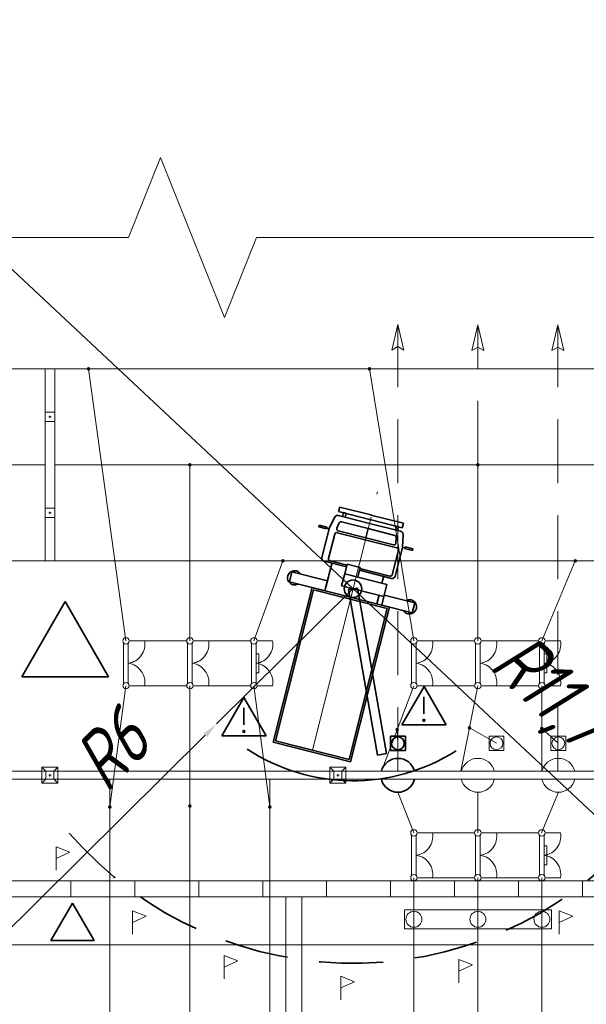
# Model space of a CAD drawing. Header units: millimetres. Extents: x 0 to 420, y 0 to 297.
# Tile 12 of 16: x 114 to 150, y 235 to 297. Entities that reach past the tile are written whole.
import ezdxf

# ---------------------------------------------------------------- set-up
doc = ezdxf.new("R2010")
doc.units = ezdxf.units.MM
for name, pattern in [('K5LT_AXLED', [19.5, 15, -1.5, 1.5, -1.5]), ('K5LT_BASIC', [0]), ('K5LT_DASHED', [6, 4, -2]), ('K5LT_DASHED_REINFORCED', [6, 4, -2]), ('K5LT_THIN', [0]), ('K5LT_THIN_INCLUDED_TO_HATCHING', [0])]:
    doc.linetypes.add(name, pattern=pattern)
doc.layers.add('Демонтаж ', color=7, linetype='Continuous', true_color=0xff6820)
doc.layers.add('ошиновка 110', color=2, linetype='Continuous', true_color=0xffff00)
doc.layers.add('лотки', color=7, linetype='Continuous')
doc.styles.add('KDIMTEXTSTYLE', font='GOST_AU.SHX', dxfattribs={"width": 0.96, "oblique": 15, "height": 5})
doc.dimstyles.new('KDIMSTYLE (0.00)', dxfattribs={"dimtxt": 5, "dimasz": 1, "dimexe": 2, "dimexo": 0, "dimgap": 1, "dimtad": 1, "dimlfac": 500, "dimtxsty": 'KDIMTEXTSTYLE', "dimsah": 1, "dimcen": 0, "dimdle": 1, "dimadec": 0, "dimazin": 0, "dimtfac": 0.667, "dimtmove": 0, "dimatfit": 3, "dimfxl": 0, "dimtvp": 1, "dimtolj": 1, "dimtzin": 0, "dimarcsym": 0})

# ---------------------------------------------------------------- blocks, each defined once
blk = doc.blocks.new('KDIMARROW_01')
blk.add_hatch(color=0).paths.add_polyline_path([(0, 0), (-5, 0.658), (-4.5, 0), (-5, -0.658)])
at = {"color": 0, "linetype": 'K5LT_THIN', "lineweight": 9}
for p, q in [((-4.5, 0), (-5, 0.658)), ((-5, 0.658), (0, 0)), ((0, 0), (-5, -0.658)), ((-5, -0.658), (-4.5, 0)), ((0, 0), (-1, 0))]:
    blk.add_line(p, q, dxfattribs=at)
blk = doc.blocks.new('U13')
at = {"color": 4, "linetype": 'K5LT_THIN', "lineweight": 9, "true_color": 0x00ffff}
for p, q in [((138.268, 240.18), (138.268, 241.38)), ((138.268, 241.38), (147.45, 241.38)), ((147.45, 241.38), (147.45, 240.18)), ((147.45, 240.18), (138.268, 240.18))]:
    blk.add_line(p, q, dxfattribs=at)
blk = doc.blocks.new('U20')
at = {"layer": 'Демонтаж ', "color": 3, "linetype": 'K5LT_BASIC', "lineweight": 35, "true_color": 0x00ff00}
for p, q in [((137.382, 251.337), (137.382, 252.232)), ((137.382, 252.232), (138.315, 252.232)), ((138.315, 252.232), (138.315, 251.337)), ((138.315, 251.337), (137.382, 251.337))]:
    blk.add_line(p, q, dxfattribs=at)
blk = doc.blocks.new('U21')
at = {"color": 4, "linetype": 'K5LT_THIN', "lineweight": 9, "true_color": 0x00ffff}
for p, q in [((147.411, 251.337), (147.411, 252.232)), ((147.411, 252.232), (148.344, 252.232)), ((148.344, 252.232), (148.344, 251.337)), ((148.344, 251.337), (147.411, 251.337))]:
    blk.add_line(p, q, dxfattribs=at)
blk = doc.blocks.new('U22')
at = {"color": 4, "linetype": 'K5LT_THIN', "lineweight": 9, "true_color": 0x00ffff}
for p, q in [((143.546, 251.337), (143.546, 252.232)), ((143.546, 252.232), (144.479, 252.232)), ((144.479, 252.232), (144.479, 251.337)), ((144.479, 251.337), (143.546, 251.337))]:
    blk.add_line(p, q, dxfattribs=at)
blk = doc.blocks.new('U33')
at = {"layer": 'лотки', "color": 4, "linetype": 'K5LT_THIN', "lineweight": 9, "true_color": 0x00ffff}
for p, q in [((201.395, 243.181), (45.395, 243.181)), ((45.395, 242.181), (201.395, 242.181))]:
    blk.add_line(p, q, dxfattribs=at)
blk = doc.blocks.new('U36')
at = {"color": 7, "linetype": 'K5LT_THIN_INCLUDED_TO_HATCHING', "lineweight": 9, "true_color": 0xffffff}
for p, q in [((123.002, 288.387), (121.002, 283.387)), ((127.002, 278.387), (123.002, 288.387)), ((121.002, 283.387), (22.587, 283.387)), ((129.002, 283.387), (127.002, 278.387)), ((227.417, 283.387), (129.002, 283.387))]:
    blk.add_line(p, q, dxfattribs=at)
blk = doc.blocks.new('U39')
at = {"color": 3, "linetype": 'K5LT_BASIC', "lineweight": 35, "true_color": 0x00ff00}
for p, q in [((134.761, 261.386), (135.321, 261.485)), ((136.583, 251.043), (134.761, 261.386)), ((135.321, 261.485), (137.142, 251.142)), ((137.142, 251.142), (136.583, 251.043))]:
    blk.add_line(p, q, dxfattribs=at)
blk = doc.blocks.new('U49')
at = {"color": 4, "linetype": 'K5LT_THIN', "lineweight": 9, "true_color": 0x00ffff}
for p, q in [((115.797, 263.181), (115.797, 275.181)), ((116.397, 275.181), (115.797, 275.181)), ((116.397, 275.181), (116.397, 263.181)), ((115.797, 271.881), (115.797, 272.481)), ((115.797, 272.481), (116.397, 272.481)), ((116.167, 272.181), (116.027, 272.181)), ((116.097, 272.251), (116.097, 272.111)), ((116.397, 272.481), (116.397, 271.881)), ((116.397, 271.881), (115.797, 271.881)), ((115.797, 265.881), (115.797, 266.481)), ((115.797, 266.481), (116.397, 266.481)), ((116.397, 266.481), (116.397, 265.881)), ((116.397, 265.881), (115.797, 265.881)), ((116.167, 266.181), (116.027, 266.181)), ((116.097, 266.251), (116.097, 266.111)), ((116.397, 263.181), (115.797, 263.181))]:
    blk.add_line(p, q, dxfattribs=at)
blk = doc.blocks.new('U70')
at = {"color": 4, "linetype": 'K5LT_THIN', "lineweight": 9, "true_color": 0x00ffff}
for p, q in [((124.694, 258.052), (124.694, 255.51)), ((124.994, 255.516), (124.994, 258.045)), ((125.047, 258.181), (126.012, 258.181)), ((125.047, 255.381), (126.012, 255.381))]:
    blk.add_line(p, q, dxfattribs=at)
for centre, radius, start, end in [((124.847, 258.181), 0.2, 0, 180), ((124.847, 258.181), 0.2, 180, 0), ((124.83, 257.969), 1.2, 277.85501, 10.15125), ((124.83, 255.592), 1.2, 349.86716, 82.14499), ((124.847, 255.381), 0.2, 0, 180), ((124.847, 255.381), 0.2, 180, 0)]:
    blk.add_arc(centre, radius, start, end, dxfattribs=at)
blk = doc.blocks.new('U71')
at = {"color": 4, "linetype": 'K5LT_THIN', "lineweight": 9, "true_color": 0x00ffff}
for p, q in [((128.694, 258.052), (128.694, 255.51)), ((128.994, 255.516), (128.994, 258.045)), ((129.047, 258.181), (130.012, 258.181)), ((128.994, 257.38), (129.164, 257.38)), ((129.164, 257.38), (129.164, 256.18)), ((129.164, 256.18), (128.994, 256.18)), ((129.047, 255.381), (130.012, 255.381))]:
    blk.add_line(p, q, dxfattribs=at)
for centre, radius, start, end in [((128.847, 258.181), 0.2, 0, 180), ((128.847, 258.181), 0.2, 180, 0), ((128.83, 257.969), 1.2, 277.85501, 10.15125), ((128.83, 255.592), 1.2, 349.86716, 82.14499), ((128.847, 255.381), 0.2, 0, 180), ((128.847, 255.381), 0.2, 180, 0)]:
    blk.add_arc(centre, radius, start, end, dxfattribs=at)
blk = doc.blocks.new('U72')
at = {"color": 4, "linetype": 'K5LT_THIN', "lineweight": 9, "true_color": 0x00ffff}
for p, q in [((120.694, 258.052), (120.694, 255.51)), ((120.994, 255.516), (120.994, 258.045)), ((121.047, 258.181), (122.012, 258.181)), ((121.047, 255.381), (122.012, 255.381))]:
    blk.add_line(p, q, dxfattribs=at)
for centre, radius, start, end in [((120.847, 258.181), 0.2, 0, 180), ((120.847, 258.181), 0.2, 180, 0), ((120.83, 257.969), 1.2, 277.85501, 10.15125), ((120.83, 255.592), 1.2, 349.86716, 82.14499), ((120.847, 255.381), 0.2, 0, 180), ((120.847, 255.381), 0.2, 180, 0)]:
    blk.add_arc(centre, radius, start, end, dxfattribs=at)
blk = doc.blocks.new('U73')
at = {"color": 4, "linetype": 'K5LT_THIN', "lineweight": 9, "true_color": 0x00ffff}
for p, q in [((142.694, 258.052), (142.694, 255.51)), ((142.994, 255.516), (142.994, 258.045)), ((143.047, 258.181), (144.012, 258.181)), ((143.047, 255.381), (144.012, 255.381))]:
    blk.add_line(p, q, dxfattribs=at)
for centre, radius, start, end in [((142.847, 258.181), 0.2, 0, 180), ((142.847, 258.181), 0.2, 180, 0), ((142.83, 257.969), 1.2, 277.85501, 10.15125), ((142.83, 255.592), 1.2, 349.86716, 82.14499), ((142.847, 255.381), 0.2, 0, 180), ((142.847, 255.381), 0.2, 180, 0)]:
    blk.add_arc(centre, radius, start, end, dxfattribs=at)
blk = doc.blocks.new('U74')
at = {"color": 4, "linetype": 'K5LT_THIN', "lineweight": 9, "true_color": 0x00ffff}
for p, q in [((146.694, 258.052), (146.694, 255.51)), ((146.994, 255.516), (146.994, 258.045)), ((147.047, 258.181), (148.012, 258.181)), ((146.994, 257.38), (147.164, 257.38)), ((147.164, 257.38), (147.164, 256.18)), ((147.164, 256.18), (146.994, 256.18)), ((147.047, 255.381), (148.012, 255.381))]:
    blk.add_line(p, q, dxfattribs=at)
for centre, radius, start, end in [((146.847, 258.181), 0.2, 0, 180), ((146.847, 258.181), 0.2, 180, 0), ((146.83, 257.969), 1.2, 277.85501, 10.15125), ((146.83, 255.592), 1.2, 349.86716, 82.14499), ((146.847, 255.381), 0.2, 0, 180), ((146.847, 255.381), 0.2, 180, 0)]:
    blk.add_arc(centre, radius, start, end, dxfattribs=at)
blk = doc.blocks.new('U75')
at = {"color": 4, "linetype": 'K5LT_THIN', "lineweight": 9, "true_color": 0x00ffff}
for p, q in [((138.694, 258.052), (138.694, 255.51)), ((138.994, 255.516), (138.994, 258.045)), ((139.047, 258.181), (140.012, 258.181)), ((139.047, 255.381), (140.012, 255.381))]:
    blk.add_line(p, q, dxfattribs=at)
for centre, radius, start, end in [((138.847, 258.181), 0.2, 0, 180), ((138.847, 258.181), 0.2, 180, 0), ((138.83, 257.969), 1.2, 277.85501, 10.15125), ((138.83, 255.592), 1.2, 349.86716, 82.14499), ((138.847, 255.381), 0.2, 0, 180), ((138.847, 255.381), 0.2, 180, 0)]:
    blk.add_arc(centre, radius, start, end, dxfattribs=at)
blk = doc.blocks.new('U79')
at = {"color": 4, "linetype": 'K5LT_THIN', "lineweight": 9, "true_color": 0x00ffff}
for p, q in [((143.047, 246.181), (144.012, 246.181)), ((142.694, 246.052), (142.694, 243.509)), ((142.994, 243.516), (142.994, 246.045)), ((143.047, 243.381), (144.012, 243.381))]:
    blk.add_line(p, q, dxfattribs=at)
for centre, radius, start, end in [((142.847, 246.181), 0.2, 0, 180), ((142.847, 246.181), 0.2, 180, 0), ((142.83, 245.969), 1.2, 277.85501, 10.15125), ((142.83, 243.592), 1.2, 349.86716, 82.14499), ((142.847, 243.381), 0.2, 0, 180), ((142.847, 243.381), 0.2, 180, 0)]:
    blk.add_arc(centre, radius, start, end, dxfattribs=at)
blk = doc.blocks.new('U80')
at = {"color": 4, "linetype": 'K5LT_THIN', "lineweight": 9, "true_color": 0x00ffff}
for p, q in [((147.047, 246.181), (148.012, 246.181)), ((146.694, 246.052), (146.694, 243.509)), ((146.994, 243.516), (146.994, 246.045)), ((146.994, 245.38), (147.164, 245.38)), ((147.164, 245.38), (147.164, 244.18)), ((147.164, 244.18), (146.994, 244.18)), ((147.047, 243.381), (148.012, 243.381))]:
    blk.add_line(p, q, dxfattribs=at)
for centre, radius, start, end in [((146.847, 246.181), 0.2, 0, 180), ((146.847, 246.181), 0.2, 180, 0), ((146.83, 245.969), 1.2, 277.85501, 10.15125), ((146.83, 243.592), 1.2, 349.86716, 82.14499), ((146.847, 243.381), 0.2, 0, 180), ((146.847, 243.381), 0.2, 180, 0)]:
    blk.add_arc(centre, radius, start, end, dxfattribs=at)
blk = doc.blocks.new('U81')
at = {"color": 4, "linetype": 'K5LT_THIN', "lineweight": 9, "true_color": 0x00ffff}
for p, q in [((139.047, 246.181), (140.012, 246.181)), ((138.694, 246.052), (138.694, 243.509)), ((138.994, 243.516), (138.994, 246.045)), ((139.047, 243.381), (140.012, 243.381))]:
    blk.add_line(p, q, dxfattribs=at)
for centre, radius, start, end in [((138.847, 246.181), 0.2, 0, 180), ((138.847, 246.181), 0.2, 180, 0), ((138.83, 245.969), 1.2, 277.85501, 10.15125), ((138.83, 243.592), 1.2, 349.86716, 82.14499), ((138.847, 243.381), 0.2, 0, 180), ((138.847, 243.381), 0.2, 180, 0)]:
    blk.add_arc(centre, radius, start, end, dxfattribs=at)
blk = doc.blocks.new('U157')
at = {"color": 2, "linetype": 'K5LT_AXLED', "lineweight": 9, "true_color": 0xffff00}
blk.add_line((132.501, 251.36), (136.57, 267.497), dxfattribs=at)
at = {"color": 3, "linetype": 'K5LT_BASIC', "lineweight": 35, "true_color": 0x00ff00}
for p, q in [((134.213, 266.539), (134.142, 266.256)), ((136.235, 266.027), (134.213, 266.539)), ((133.556, 265.225), (133.9, 265.915)), ((134.128, 266.02), (136.073, 265.526)), ((134.142, 266.256), (136.164, 265.745)), ((134.389, 265.958), (134.449, 266.196)), ((134.558, 265.916), (134.389, 265.958)), ((134.449, 266.196), (134.618, 266.154)), ((134.618, 266.154), (134.558, 265.916)), ((136.166, 266.043), (136.167, 266.044)), ((136.167, 266.044), (138.189, 265.532)), ((136.235, 266.026), (136.235, 266.027)), ((132.924, 265.404), (132.899, 265.303)), ((132.899, 265.303), (133.389, 265.179)), ((133.414, 265.28), (132.924, 265.404)), ((133.389, 265.179), (133.414, 265.28)), ((133.541, 265.181), (133.398, 265.217)), ((134.033, 265.227), (134.183, 265.552)), ((134.322, 265.618), (135.989, 265.195)), ((138.017, 265.035), (136.073, 265.526)), ((138.118, 265.249), (136.095, 265.762)), ((137.693, 265.121), (137.753, 265.359)), ((137.753, 265.359), (137.879, 265.327)), ((137.879, 265.327), (137.819, 265.089)), ((138.189, 265.532), (138.118, 265.249)), ((133.091, 263.396), (133.542, 265.185)), ((133.516, 263.323), (133.903, 264.855)), ((134.048, 264.942), (137.791, 263.994)), ((134.113, 265.06), (135.845, 264.625)), ((135.989, 265.195), (135.845, 264.625)), ((137.576, 264.183), (135.845, 264.625)), ((137.657, 264.772), (135.989, 265.195)), ((137.819, 265.089), (137.693, 265.121)), ((137.725, 264.292), (137.747, 264.649)), ((138.144, 264.064), (138.168, 264.834)), ((137.687, 262.233), (138.138, 264.021)), ((138.138, 264.021), (138.28, 263.986)), ((138.271, 263.948), (138.296, 264.05)), ((138.296, 264.05), (138.787, 263.926)), ((137.878, 263.848), (137.492, 262.316)), ((138.761, 263.825), (138.271, 263.948)), ((138.787, 263.926), (138.761, 263.825)), ((133.232, 263.154), (134.628, 262.801)), ((133.286, 261.312), (133.729, 263.074)), ((134.656, 262.91), (133.604, 263.177)), ((134.522, 262.377), (134.671, 262.97)), ((134.671, 262.97), (135.489, 262.764)), ((135.489, 262.764), (135.34, 262.171)), ((131.224, 262.486), (131.068, 261.867)), ((133.44, 261.927), (131.224, 262.486)), ((134.329, 261.615), (134.522, 262.377)), ((134.522, 262.377), (137.165, 261.708)), ((135.34, 262.171), (134.522, 262.377)), ((137.448, 262.087), (135.447, 262.594)), ((137.346, 262.229), (135.474, 262.704)), ((136.854, 261.786), (136.973, 262.239)), ((132.483, 261.515), (130.048, 251.857)), ((131.068, 261.867), (133.284, 261.308)), ((137.33, 260.288), (132.483, 261.515)), ((133.284, 261.308), (133.44, 261.927)), ((133.37, 261.649), (133.427, 261.875)), ((136.972, 260.946), (134.329, 261.615)), ((137.165, 261.708), (136.972, 260.946)), ((132.57, 261.369), (130.193, 251.944)), ((137.184, 260.201), (132.57, 261.369)), ((136.527, 260.49), (136.669, 261.053)), ((136.838, 260.412), (136.994, 261.031)), ((136.994, 261.031), (138.9, 260.551)), ((134.895, 250.631), (137.33, 260.288)), ((138.744, 259.932), (136.838, 260.412)), ((138.9, 260.551), (138.744, 259.932)), ((134.808, 250.776), (137.184, 260.201)), ((130.048, 251.857), (134.895, 250.631)), ((130.193, 251.944), (134.808, 250.776))]:
    blk.add_line(p, q, dxfattribs=at)
for centre, radius, start, end in [((134.079, 265.826), 0.2, 75.81273, 153.50868), ((133.734, 265.132), 0.2, 153.50868, 165.84777), ((133.735, 265.136), 0.2, 153.50868, 165.84777), ((134.142, 265.177), 0.12, 155.18742, 255.94749), ((134.292, 265.502), 0.12, 75.82818, 155.18742), ((134.019, 264.826), 0.12, 75.84777, 165.84777), ((137.627, 264.656), 0.12, 356.50812, 75.86737), ((137.968, 264.841), 0.2, 358.18686, 75.88281), ((137.605, 264.299), 0.12, 255.74805, 356.50812), ((137.762, 263.877), 0.12, 345.84777, 75.84777), ((137.944, 264.07), 0.2, 345.84777, 358.18686), ((133.284, 263.347), 0.2, 165.84777, 255.84777), ((133.633, 263.294), 0.12, 165.84777, 255.84777), ((131.398, 262.119), 0.445, 30.62261, 299.09664), ((137.375, 262.346), 0.12, 255.84777, 345.84777), ((137.493, 262.282), 0.2, 255.84777, 345.84777), ((138.573, 260.309), 0.445, 212.5989, 121.07293)]:
    blk.add_arc(centre, radius, start, end, dxfattribs=at)
blk = doc.blocks.new('U158')
at = {"color": 4, "linetype": 'K5LT_THIN', "lineweight": 9, "true_color": 0x00ffff}
for p, q in [((116.491, 243.852), (116.491, 245.314)), ((116.491, 245.314), (117.348, 244.978)), ((117.348, 244.978), (116.491, 244.583))]:
    blk.add_line(p, q, dxfattribs=at)
blk = doc.blocks.new('U159')
at = {"color": 4, "linetype": 'K5LT_THIN', "lineweight": 9, "true_color": 0x00ffff}
for p, q in [((121.251, 239.852), (121.251, 241.314)), ((121.251, 241.314), (122.108, 240.978)), ((122.108, 240.978), (121.251, 240.583))]:
    blk.add_line(p, q, dxfattribs=at)
blk = doc.blocks.new('U160')
at = {"color": 4, "linetype": 'K5LT_THIN', "lineweight": 9, "true_color": 0x00ffff}
for p, q in [((126.993, 237.062), (126.993, 238.523)), ((126.993, 238.523), (127.85, 238.187)), ((127.85, 238.187), (126.993, 237.792))]:
    blk.add_line(p, q, dxfattribs=at)
blk = doc.blocks.new('U161')
at = {"color": 4, "linetype": 'K5LT_THIN', "lineweight": 9, "true_color": 0x00ffff}
for p, q in [((134.28, 235.758), (134.28, 237.219)), ((134.28, 237.219), (135.137, 236.883)), ((135.137, 236.883), (134.28, 236.489))]:
    blk.add_line(p, q, dxfattribs=at)
blk = doc.blocks.new('U162')
at = {"color": 4, "linetype": 'K5LT_THIN', "lineweight": 9, "true_color": 0x00ffff}
for p, q in [((141.66, 236.805), (141.66, 238.267)), ((141.66, 238.267), (142.517, 237.931)), ((142.517, 237.931), (141.66, 237.536))]:
    blk.add_line(p, q, dxfattribs=at)
blk = doc.blocks.new('U163')
at = {"color": 4, "linetype": 'K5LT_THIN', "lineweight": 9, "true_color": 0x00ffff}
for p, q in [((147.923, 239.852), (147.923, 241.314)), ((147.923, 241.314), (148.78, 240.978)), ((148.78, 240.978), (147.923, 240.583))]:
    blk.add_line(p, q, dxfattribs=at)
blk = doc.blocks.new('U165')
at = {"color": 3, "linetype": 'K5LT_BASIC', "lineweight": 35, "true_color": 0x00ff00}
for p, q in [((126.838, 252.237), (128.226, 254.64)), ((129.614, 252.237), (128.226, 254.64)), ((128.216, 253.997), (128.216, 252.933)), ((126.838, 252.237), (129.614, 252.237))]:
    blk.add_line(p, q, dxfattribs=at)
for start, end in [(0, 180), (180, 0)]:
    blk.add_arc((128.216, 252.519), 0.0619, start, end, dxfattribs=at)
blk = doc.blocks.new('U166')
at = {"color": 3, "linetype": 'K5LT_BASIC', "lineweight": 35, "true_color": 0x00ff00}
for p, q in [((138.098, 252.933), (139.486, 255.336)), ((140.873, 252.933), (139.486, 255.336)), ((139.476, 254.693), (139.476, 253.628)), ((138.098, 252.933), (140.873, 252.933))]:
    blk.add_line(p, q, dxfattribs=at)
for start, end in [(0, 180), (180, 0)]:
    blk.add_arc((139.476, 253.215), 0.0619, start, end, dxfattribs=at)

msp = doc.modelspace()

# ---------------------------------------------------------------- linework, layer by layer
at = {"color": 3, "linetype": 'K5LT_BASIC', "lineweight": 35, "true_color": 0x00ff00}
for p, q in [((114.333666, 255.943906), (117.043809, 260.63801)), ((119.753951, 255.943906), (117.043809, 260.63801)), ((114.333666, 255.943906), (119.753951, 255.943906)), ((116.148831, 239.450068), (117.503902, 241.79712)), ((118.858973, 239.450068), (117.503902, 241.79712)), ((116.148831, 239.450068), (118.858973, 239.450068))]:
    msp.add_line(p, q, dxfattribs=at)
at = {"color": 4, "linetype": 'K5LT_THIN', "lineweight": 9, "true_color": 0x00ffff}
for p, q in [((122.011636, 258.180664), (124.647391, 258.180664)), ((126.011636, 258.180664), (128.647391, 258.180664)), ((140.011636, 258.180664), (142.647391, 258.180664)), ((144.011636, 258.180664), (146.647391, 258.180664)), ((122.011704, 255.380664), (124.647391, 255.380664)), ((126.011704, 255.380664), (128.647391, 255.380664)), ((140.011704, 255.380664), (142.647391, 255.380664)), ((144.011704, 255.380664), (146.647391, 255.380664)), ((115.847391, 250.030522), (97.847391, 250.030522)), ((115.847391, 250.030522), (115.597391, 250.280522)), ((116.597391, 250.280522), (115.597391, 250.280522)), ((115.597391, 250.280522), (115.597391, 250.030522)), ((115.847391, 250.030522), (115.597391, 250.280522)), ((115.847391, 250.030522), (115.597391, 250.280522)), ((116.597391, 250.280522), (115.597391, 250.280522)), ((115.597391, 250.280522), (115.597391, 249.780522)), ((116.597391, 250.280522), (115.597391, 250.280522)), ((115.597391, 250.280522), (115.597391, 250.030522)), ((116.347391, 250.030522), (115.847391, 250.030522)), ((115.847391, 250.030522), (115.847391, 249.530522)), ((133.847391, 250.030522), (115.847391, 250.030522)), ((116.347391, 250.030522), (115.847391, 250.030522)), ((115.847391, 250.030522), (115.847391, 249.530522)), ((116.347391, 250.030522), (115.847391, 250.030522)), ((115.847391, 250.030522), (115.847391, 249.530522)), ((116.097391, 249.850522), (116.097391, 249.710522)), ((116.097391, 249.850522), (116.097391, 249.710522)), ((116.097391, 249.850522), (116.097391, 249.710522)), ((116.347391, 250.030522), (116.597391, 250.280522)), ((116.347391, 250.030522), (116.597391, 250.280522)), ((116.347391, 250.030522), (116.597391, 250.280522)), ((116.347391, 249.530522), (116.347391, 250.030522)), ((116.347391, 249.530522), (116.347391, 250.030522)), ((116.347391, 249.530522), (116.347391, 250.030522)), ((116.597391, 249.280522), (116.597391, 250.280522)), ((116.597391, 250.030522), (116.597391, 250.280522)), ((116.597391, 249.280522), (116.597391, 250.280522)), ((133.847391, 250.030522), (133.597391, 250.280522)), ((134.597391, 250.280522), (133.597391, 250.280522)), ((133.597391, 250.280522), (133.597391, 250.030522)), ((133.847391, 250.030522), (133.597391, 250.280522)), ((133.847391, 250.030522), (133.597391, 250.280522)), ((134.597391, 250.280522), (133.597391, 250.280522)), ((133.597391, 250.280522), (133.597391, 249.780522)), ((134.597391, 250.280522), (133.597391, 250.280522)), ((133.597391, 250.280522), (133.597391, 250.030522)), ((134.347391, 250.030522), (133.847391, 250.030522)), ((133.847391, 250.030522), (133.847391, 249.530522)), ((151.847391, 250.030522), (133.847391, 250.030522)), ((134.347391, 250.030522), (133.847391, 250.030522)), ((133.847391, 250.030522), (133.847391, 249.530522)), ((134.347391, 250.030522), (133.847391, 250.030522)), ((133.847391, 250.030522), (133.847391, 249.530522)), ((134.097391, 249.850522), (134.097391, 249.710522)), ((134.097391, 249.850522), (134.097391, 249.710522)), ((134.097391, 249.850522), (134.097391, 249.710522)), ((134.347391, 250.030522), (134.597391, 250.280522)), ((134.347391, 250.030522), (134.597391, 250.280522)), ((134.347391, 250.030522), (134.597391, 250.280522)), ((134.347391, 249.530522), (134.347391, 250.030522)), ((134.347391, 249.530522), (134.347391, 250.030522)), ((134.347391, 249.530522), (134.347391, 250.030522)), ((134.597391, 249.280522), (134.597391, 250.280522)), ((134.597391, 250.030522), (134.597391, 250.280522)), ((134.597391, 249.280522), (134.597391, 250.280522)), ((97.847391, 249.530522), (115.847391, 249.530522)), ((115.597391, 249.780522), (115.597391, 249.280522)), ((115.847391, 249.530522), (115.597391, 249.280522)), ((115.597391, 249.530522), (115.597391, 249.280522)), ((115.847391, 249.530522), (115.597391, 249.280522)), ((115.847391, 249.530522), (115.597391, 249.280522)), ((115.597391, 249.530522), (115.597391, 249.280522)), ((115.597391, 249.280522), (116.597391, 249.280522)), ((115.597391, 249.280522), (116.597391, 249.280522)), ((115.597391, 249.280522), (116.597391, 249.280522)), ((115.847391, 249.530522), (116.347391, 249.530522)), ((115.847391, 249.530522), (133.847391, 249.530522)), ((115.847391, 249.530522), (116.347391, 249.530522)), ((115.847391, 249.530522), (116.347391, 249.530522)), ((116.167391, 249.780522), (116.027391, 249.780522)), ((116.167391, 249.780522), (116.027391, 249.780522)), ((116.167391, 249.780522), (116.027391, 249.780522)), ((116.347391, 249.530522), (116.597391, 249.280522)), ((116.347391, 249.530522), (116.597391, 249.280522)), ((116.347391, 249.530522), (116.597391, 249.280522)), ((116.597391, 249.280522), (116.597391, 249.530522)), ((133.597391, 249.780522), (133.597391, 249.280522)), ((133.847391, 249.530522), (133.597391, 249.280522)), ((133.597391, 249.530522), (133.597391, 249.280522)), ((133.847391, 249.530522), (133.597391, 249.280522)), ((133.847391, 249.530522), (133.597391, 249.280522)), ((133.597391, 249.530522), (133.597391, 249.280522)), ((133.597391, 249.280522), (134.597391, 249.280522)), ((133.597391, 249.280522), (134.597391, 249.280522)), ((133.597391, 249.280522), (134.597391, 249.280522)), ((133.847391, 249.530522), (134.347391, 249.530522)), ((133.847391, 249.530522), (151.847391, 249.530522)), ((133.847391, 249.530522), (134.347391, 249.530522)), ((133.847391, 249.530522), (134.347391, 249.530522)), ((134.167391, 249.780522), (134.027391, 249.780522)), ((134.167391, 249.780522), (134.027391, 249.780522)), ((134.167391, 249.780522), (134.027391, 249.780522)), ((134.347391, 249.530522), (134.597391, 249.280522)), ((134.347391, 249.530522), (134.597391, 249.280522)), ((134.347391, 249.530522), (134.597391, 249.280522)), ((134.597391, 249.280522), (134.597391, 249.530522)), ((140.011636, 246.180617), (142.647391, 246.180617)), ((144.011636, 246.180617), (146.647391, 246.180617)), ((140.011704, 243.380617), (142.647391, 243.380617)), ((144.011704, 243.380617), (146.647391, 243.380617)), ((227.838798, 239.180522), (23.008824, 239.180522))]:
    msp.add_line(p, q, dxfattribs=at)
at = {"color": 3, "linetype": 'K5LT_BASIC', "lineweight": 35, "true_color": 0x00ff00}
for centre, radius in [((118.5056, 275.180522), 0.062), ((136.072887, 275.180522), 0.062), ((124.847391, 269.180522), 0.062), ((142.847391, 269.180522), 0.062), ((130.655206, 263.180522), 0.062), ((148.939449, 263.180522), 0.062), ((135.041006, 261.435282), 0.550802), ((137.806727, 252.638087), 0.062), ((142.322901, 252.742281), 0.062), ((146.846879, 252.705593), 0.062), ((119.847391, 247.799927), 0.062), ((124.847391, 247.861927), 0.062), ((129.847391, 247.799927), 0.062)]:
    msp.add_circle(centre, radius, dxfattribs=at)
at = {"color": 4, "linetype": 'K5LT_THIN', "lineweight": 9, "true_color": 0x00ffff}
for centre, radius in [((144.011636, 251.780522), 0.4), ((147.876464, 251.780522), 0.4), ((138.847391, 240.780474), 0.5), ((142.847391, 240.780474), 0.5), ((146.847391, 240.780474), 0.5)]:
    msp.add_circle(centre, radius, dxfattribs=at)
at = {"color": 3, "linetype": 'K5LT_BASIC', "lineweight": 35, "true_color": 0x00ff00}
msp.add_arc((135.041006, 261.435282), 12, 236.5439961, 302.49062859, dxfattribs=at)
at = {"color": 4, "linetype": 'K5LT_THIN', "lineweight": 9, "true_color": 0x00ffff}
for centre, start, end in [((142.847278, 249.780522), 13.64167703, 166.35832297), ((147.876464, 249.780522), 13.64167703, 166.35832297), ((142.847278, 249.780522), 193.87434192, 346.35832297), ((147.876464, 249.780522), 193.87434192, 346.35832297)]:
    msp.add_arc(centre, 1.06, start, end, dxfattribs=at)
at = {"color": 4, "linetype": 'K5LT_DASHED_REINFORCED', "lineweight": 35, "true_color": 0x00ffff}
msp.add_arc((135.041006, 261.435282), 23.4, 220.72499003, 322.10975473, dxfattribs=at)
at = {"layer": 'Демонтаж ', "color": 3, "linetype": 'K5LT_BASIC', "lineweight": 35, "true_color": 0x00ff00}
msp.add_circle((137.847391, 251.780522), 0.4, dxfattribs=at)
for start, end in [(13.64167703, 166.35832297), (193.64167703, 346.35832297)]:
    msp.add_arc((137.847391, 249.780522), 1.06, start, end, dxfattribs=at)
at = {"layer": 'лотки', "color": 4, "linetype": 'K5LT_THIN', "lineweight": 9, "true_color": 0x00ffff}
for p, q in [((117.395052, 242.180617), (117.395052, 243.180617)), ((117.395052, 242.180617), (117.395052, 243.180617)), ((121.395052, 242.180617), (121.395052, 243.180617)), ((125.395052, 242.180617), (125.395052, 243.180617)), ((125.395052, 242.180617), (125.395052, 243.180617)), ((129.395052, 242.180617), (129.395052, 243.180617)), ((133.395052, 242.180617), (133.395052, 243.180617)), ((133.395052, 242.180617), (133.395052, 243.180617)), ((137.395052, 242.180617), (137.395052, 243.180617)), ((141.395052, 242.180617), (141.395052, 243.180617)), ((141.395052, 242.180617), (141.395052, 243.180617)), ((145.395052, 242.180617), (145.395052, 243.180617)), ((149.395052, 242.180617), (149.395052, 243.180617)), ((149.395052, 242.180617), (149.395052, 243.180617)), ((130.847709, 242.180617), (130.847709, 239.180522)), ((131.847709, 239.180522), (131.847709, 242.180617)), ((130.847709, 230.180522), (130.847709, 239.180522)), ((131.847709, 230.180522), (131.847709, 239.180522))]:
    msp.add_line(p, q, dxfattribs=at)
at = {"layer": 'ошиновка 110', "color": 4, "linetype": 'K5LT_THIN', "lineweight": 9, "true_color": 0x00ffff}
for p, q in [((137.847391, 277.95653), (137.465126, 276.35246)), ((137.847391, 277.95653), (138.229656, 276.35246)), ((142.847391, 277.931062), (142.465126, 276.326991)), ((142.847391, 277.931062), (143.229656, 276.326991)), ((147.847391, 277.931062), (147.465126, 276.326991)), ((147.847391, 277.931062), (148.229656, 276.326991)), ((137.465126, 276.35246), (137.847391, 276.569056)), ((138.229656, 276.35246), (137.847391, 276.569056)), ((142.465126, 276.326991), (142.847391, 276.543588)), ((143.229656, 276.326991), (142.847391, 276.543588)), ((147.465126, 276.326991), (147.847391, 276.543588)), ((148.229656, 276.326991), (147.847391, 276.543588)), ((205.797391, 275.180522), (26.397391, 275.180522)), ((120.847391, 258.180664), (118.5056, 275.180522)), ((138.847391, 258.180664), (136.072887, 275.180522)), ((115.797391, 269.180522), (80.397391, 269.180522)), ((169.797391, 269.180522), (116.397391, 269.180522)), ((124.847391, 258.180664), (124.847391, 269.180522)), ((142.847391, 258.180664), (142.847391, 269.180522)), ((26.397391, 263.180522), (205.797391, 263.180522)), ((128.847391, 258.180664), (130.655206, 263.180522)), ((146.847391, 258.180664), (148.939449, 263.180522)), ((120.847391, 255.380664), (119.847391, 247.799927)), ((124.847391, 255.380664), (124.847391, 249.280522)), ((128.847391, 255.380664), (129.847391, 247.799927)), ((138.847391, 255.380664), (136.817294, 250.030522)), ((142.847391, 255.380664), (141.783824, 250.030522)), ((146.847391, 255.380664), (146.846367, 250.030522)), ((137.847391, 251.780522), (137.806727, 252.638087)), ((144.011636, 251.780522), (142.322901, 252.742281)), ((147.876464, 251.780522), (146.846879, 252.705593)), ((119.847391, 249.530522), (119.847391, 198.180522)), ((124.847391, 249.530522), (124.847391, 198.180522)), ((129.847391, 198.180522), (129.847391, 249.530522)), ((137.847391, 248.720522), (138.847391, 246.180617)), ((142.84943, 248.720524), (142.847391, 246.180617)), ((147.878617, 248.720524), (146.830421, 246.180617)), ((138.847391, 243.380617), (138.847391, 240.780474)), ((142.847391, 243.380617), (142.847391, 240.780474)), ((146.847391, 243.380617), (146.847391, 240.780474)), ((138.847391, 240.780474), (138.847391, 226.027925)), ((142.847391, 240.780474), (142.847391, 226.028172)), ((146.847391, 240.780474), (146.847391, 226.028405))]:
    msp.add_line(p, q, dxfattribs=at)
at = {"layer": 'ошиновка 110', "color": 4, "linetype": 'K5LT_DASHED', "lineweight": 9, "true_color": 0x00ffff}
for p, q in [((137.847391, 250.030522), (137.847391, 277.95653)), ((142.847391, 269.180522), (142.847391, 277.931062)), ((147.847391, 250.030522), (147.847391, 277.931062))]:
    msp.add_line(p, q, dxfattribs=at)

# ---------------------------------------------------------------- block references
for name in ['U36', 'U49', 'U157', 'U39', 'U72', 'U70', 'U71', 'U75', 'U73', 'U74', 'U166', 'U165', 'U22', 'U21', 'U81', 'U79', 'U80', 'U158', 'U159', 'U13', 'U163', 'U160', 'U162', 'U161']:
    msp.add_blockref(name, (0, 0))
at = {"layer": 'Демонтаж '}
msp.add_blockref('U20', (0, 0), dxfattribs=at)
at = {"layer": 'лотки'}
msp.add_blockref('U33', (0, 0), dxfattribs=at)

# ---------------------------------------------------------------- dimensions: what is measured, and where the dimension line sits
at = {"color": 4, "true_color": 0x00ffff}
for radius, location, text in [(12, (122.353212, 248.866208), '\\H3.5;\\W0.96;\\Q15;R\\H3.5;\\W0.96;\\Q15;\\Q15;6'), (23.4, (144.826491, 252.280814), '\\H3.5;\\W0.96;\\Q15;R\\H3.5;\\W0.96;\\Q15;\\Q15;11,7')]:
    msp.add_radius_dim(center=(135.041006, 261.435282), radius=radius, location=location, text=text, dimstyle='KDIMSTYLE (0.00)', override={"dimblk2": 'KDIMARROW_01', "dimclrt": 7, "dimtolj": 1}, dxfattribs=at).render()

doc.saveas('drawing.dxf')
